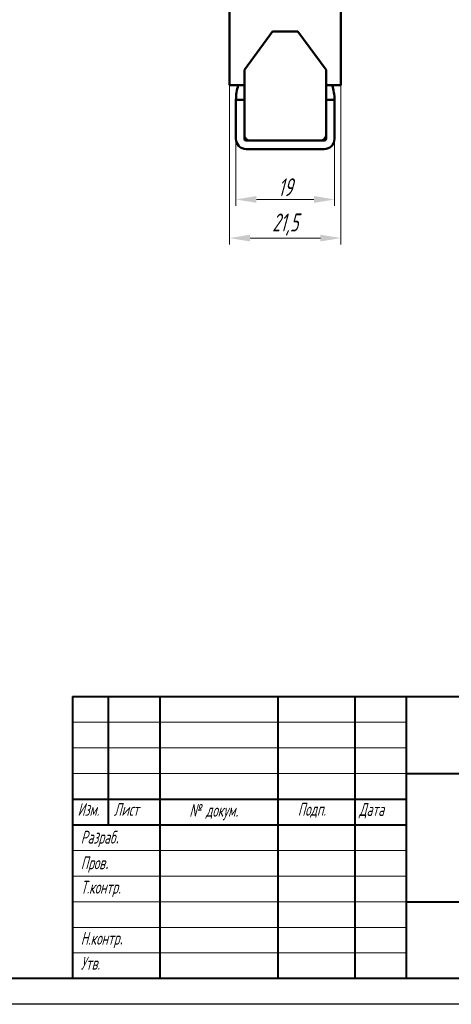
# Model space of a CAD drawing. Header units: millimetres. Extents: x 2171 to 2591, y 1134 to 1431.
# Tile 6 of 11: x 2390 to 2475, y 1134 to 1326. Entities that reach past the tile are written whole.
import ezdxf

# ---------------------------------------------------------------- set-up
doc = ezdxf.new("R2010")
doc.units = ezdxf.units.MM
doc.layers.add('main', color=5, linetype='Continuous', lineweight=50)
doc.layers.add('size', color=7, linetype='Continuous', lineweight=20)
doc.layers.add('ФОРМАТ', color=7, linetype='Continuous')
doc.layers.add('ФОРМАТ @ 1', color=7, linetype='Continuous')
doc.styles.add('GOST', font='GOST.shx', dxfattribs={"width": 0.8, "oblique": 15})
doc.dimstyles.new('GOST', dxfattribs={"dimscale": 0, "dimtxt": 3.5, "dimasz": 4, "dimexe": 1.25, "dimexo": 0, "dimtad": 1, "dimdec": 1, "dimrnd": 0.5, "dimtxsty": 'GOST', "dimcen": 5, "dimclrd": 256, "dimclre": 256, "dimclrt": 256, "dimadec": 1, "dimazin": 2, "dimtfac": 1, "dimtdec": 4, "dimtmove": 0, "dimatfit": 3, "dimfxl": 0, "dimtolj": 1, "dimtzin": 0, "dimlwd": -1, "dimlwe": -1, "dimarcsym": 0})

# ---------------------------------------------------------------- blocks, each defined once
blk = doc.blocks.new('*D244')
at = {"layer": 'Defpoints', "color": 0}
for p in [(2431.39, 1312.84), (2453.09, 1312.84), (2453.09, 1283.05)]:
    blk.add_point(p, dxfattribs=at)
at = {"layer": 'size', "ltscale": 5}
for p, q in [((2431.39, 1312.84), (2431.39, 1281.8)), ((2453.09, 1312.84), (2453.09, 1281.8)), ((2435.39, 1283.05), (2449.09, 1283.05))]:
    blk.add_line(p, q, dxfattribs=at)
at = {"layer": 'size'}
for points in [[(2435.39, 1283.72), (2435.39, 1282.39), (2431.39, 1283.05)], [(2449.09, 1282.39), (2449.09, 1283.72), (2453.09, 1283.05)]]:
    blk.add_solid(points, dxfattribs=at)
at = {"layer": 'size', "linetype": 'ByBlock', "insert": (2442.24, 1285.69), "char_height": 3.5, "attachment_point": 5, "style": 'GOST'}
blk.add_mtext('\\A1;21,5', dxfattribs=at)
blk = doc.blocks.new('*D245')
at = {"layer": 'Defpoints', "color": 0}
for p in [(2432.64, 1302.39), (2451.84, 1302.39), (2451.84, 1290.58)]:
    blk.add_point(p, dxfattribs=at)
at = {"layer": 'size', "ltscale": 5}
for p, q in [((2432.64, 1302.39), (2432.64, 1289.33)), ((2451.84, 1302.39), (2451.84, 1289.33)), ((2436.64, 1290.58), (2447.84, 1290.58))]:
    blk.add_line(p, q, dxfattribs=at)
at = {"layer": 'size'}
for points in [[(2436.64, 1291.25), (2436.64, 1289.91), (2432.64, 1290.58)], [(2447.84, 1289.91), (2447.84, 1291.25), (2451.84, 1290.58)]]:
    blk.add_solid(points, dxfattribs=at)
at = {"layer": 'size', "linetype": 'ByBlock', "insert": (2442.24, 1292.96), "char_height": 3.5, "attachment_point": 5, "style": 'GOST'}
blk.add_mtext('\\A1;19', dxfattribs=at)

msp = doc.modelspace()

# ---------------------------------------------------------------- linework, layer by layer
at = {"layer": 'main'}
for p, q in [((2431.394, 1332.838), (2431.394, 1312.838)), ((2453.094, 1312.838), (2453.094, 1332.838)), ((2439.794, 1323.338), (2434.294, 1315.838)), ((2444.694, 1323.338), (2439.794, 1323.338)), ((2450.194, 1315.838), (2444.694, 1323.338)), ((2434.294, 1315.838), (2434.294, 1303.038)), ((2434.294, 1312.838), (2434.294, 1315.838)), ((2450.194, 1303.038), (2450.194, 1315.838)), ((2450.194, 1315.838), (2450.194, 1312.838)), ((2431.394, 1312.838), (2434.294, 1312.838)), ((2450.194, 1312.838), (2453.094, 1312.838)), ((2432.644, 1309.988), (2432.644, 1302.388)), ((2434.294, 1309.988), (2432.644, 1309.988)), ((2451.844, 1309.988), (2450.194, 1309.988)), ((2451.844, 1302.388), (2451.844, 1309.988)), ((2434.294, 1302.388), (2434.294, 1303.038)), ((2450.194, 1303.038), (2450.194, 1302.388)), ((2435.294, 1302.038), (2434.644, 1302.038)), ((2435.294, 1302.038), (2449.194, 1302.038)), ((2449.844, 1302.038), (2449.194, 1302.038)), ((2434.644, 1300.388), (2449.844, 1300.388))]:
    msp.add_line(p, q, dxfattribs=at)
for centre, radius, start, end in [((2442.244, 1309.988), 9.6, 162.73, 180), ((2442.244, 1309.988), 9.6, 0, 17.27), ((2435.294, 1303.038), 1, 180, 270), ((2449.194, 1303.038), 1, 270, 0), ((2434.644, 1302.388), 2, 180, 270), ((2434.644, 1302.388), 0.35, 180, 270), ((2449.844, 1302.388), 2, 270, 0), ((2449.844, 1302.388), 0.35, 270, 0)]:
    msp.add_arc(centre, radius, start, end, dxfattribs=at)
at = {"layer": 'ФОРМАТ', "linetype": 'Continuous', "lineweight": 40}
for p, q in [((2400.806, 1193.729), (2585.806, 1193.729)), ((2400.806, 1193.729), (2400.806, 1138.729)), ((2407.806, 1168.729), (2407.806, 1193.729)), ((2417.806, 1193.729), (2417.806, 1138.729)), ((2440.806, 1193.729), (2440.806, 1138.729)), ((2455.806, 1193.729), (2455.806, 1138.729)), ((2465.806, 1193.729), (2465.806, 1138.729)), ((2465.806, 1178.729), (2585.806, 1178.729)), ((2400.806, 1173.729), (2465.806, 1173.729)), ((2400.806, 1168.729), (2465.806, 1168.729)), ((2465.806, 1153.729), (2585.806, 1153.729))]:
    msp.add_line(p, q, dxfattribs=at)
at = {"layer": 'ФОРМАТ', "linetype": 'Continuous', "lineweight": 0}
for p, q in [((2400.806, 1188.729), (2465.806, 1188.729)), ((2400.806, 1183.729), (2465.806, 1183.729)), ((2400.806, 1178.729), (2465.806, 1178.729)), ((2400.806, 1163.729), (2465.806, 1163.729)), ((2400.806, 1158.729), (2465.806, 1158.729)), ((2400.806, 1153.729), (2465.806, 1153.729)), ((2400.806, 1148.729), (2465.806, 1148.729)), ((2400.806, 1143.729), (2465.806, 1143.729))]:
    msp.add_line(p, q, dxfattribs=at)
at = {"layer": 'ФОРМАТ', "linetype": 'ByBlock', "lineweight": 40, "ltscale": 5}
msp.add_line((2585.806, 1138.729), (2178.806, 1138.729), dxfattribs=at)
at = {"layer": 'ФОРМАТ', "linetype": 'ByBlock', "ltscale": 5}
msp.add_line((2590.806, 1133.729), (2170.806, 1133.729), dxfattribs=at)

# ---------------------------------------------------------------- texts
at = {"layer": 'ФОРМАТ', "char_height": 2.5, "attachment_point": 1, "style": 'GOST'}
for s, insert in [('{\\Q15;\\W0.784;Изм.}', (2401.777, 1172.956)), ('{\\Q15;\\W0.8;Лист}', (2408.84, 1172.956)), ('{\\Q15;\\W0.8;Подп.}', (2444.695, 1172.977)), ('{\\Q15;\\W0.8;Дата}', (2456.638, 1172.956)), ('{\\Q15;\\W0.8;Разраб\\H1.4x;.}', (2402.393, 1168.544)), ('{\\Q15;\\W0.8;Пров\\H1.4x;.}', (2402.393, 1163.544)), ('{\\Q15;\\W0.8;Т.контр\\W0.965;.}', (2402.393, 1157.796)), ('{\\Q15;\\W0.8;Н.контр\\H1.4x;.}', (2402.393, 1148.844)), ('{\\Q15;\\W0.8;Утв.}', (2402.393, 1142.977))]:
    msp.add_mtext(s, dxfattribs=dict(at, insert=insert))
at = {"layer": 'ФОРМАТ @ 1', "insert": (2423.554, 1172.79), "char_height": 3.5, "attachment_point": 1, "style": 'GOST'}
msp.add_mtext('{\\H0.71429x;\\FGost|c0;№ докум\\W0.965;.}', dxfattribs=at)

# ---------------------------------------------------------------- dimensions: what is measured, and where the dimension line sits
at = {"layer": 'size', "linetype": 'ByBlock', "ltscale": 5}
dim = msp.add_linear_dim(base=(2453.094, 1283.052), p1=(2431.394, 1312.838), p2=(2453.094, 1312.838), dimstyle='GOST', override={"dimscale": 1, "dimlfac": 1, "dimtxsty": 'GOST', "dimsah": 1, "dimtolj": 1}, dxfattribs=at)
dim.commit()
dim.dimension.update_dxf_attribs({"geometry": '*D244', "text_midpoint": (2442.244, 1285.69)})
at = {"layer": 'size', "ltscale": 5}
dim = msp.add_linear_dim(base=(2451.844, 1290.581), p1=(2432.644, 1302.388), p2=(2451.844, 1302.388), dimstyle='GOST', override={"dimscale": 1, "dimlfac": 1, "dimtxsty": 'GOST', "dimsah": 1, "dimtolj": 1}, dxfattribs=at)
dim.commit()
dim.dimension.update_dxf_attribs({"geometry": '*D245', "text_midpoint": (2442.244, 1292.956)})

doc.saveas('drawing.dxf')
